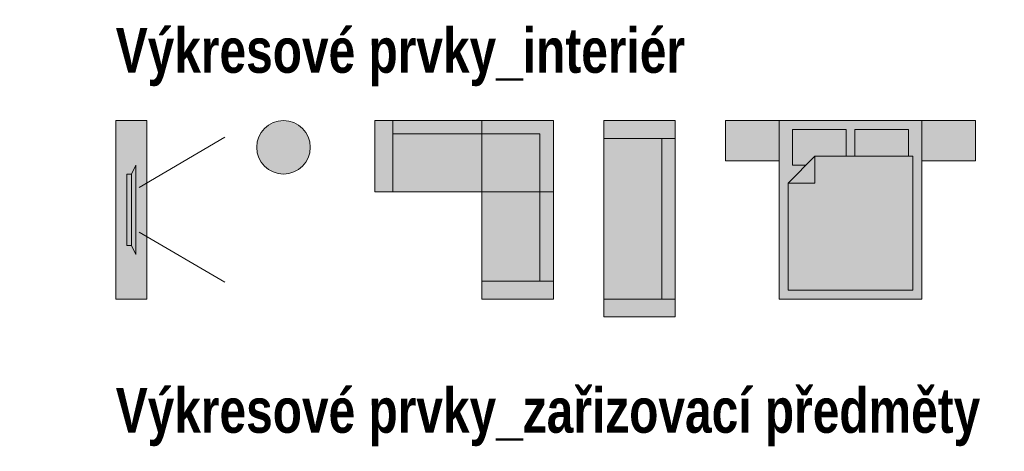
# Model space of a CAD drawing. Header units: millimetres. Extents: x -725694 to 4766210, y -2984614 to 2187451.
# Tile 239 of 256: x -337680 to -326644, y 196998 to 201835. Entities that reach past the tile are written whole.
import ezdxf

# ---------------------------------------------------------------- set-up
doc = ezdxf.new("R2010")
doc.units = ezdxf.units.MM
for name, color, linetype, lineweight in [('A99_N_int', 7, 'Continuous', 9), ('A99_N_int-plocha', 7, 'Continuous', 9), ('A99_N_leg-text', 7, 'Continuous', 9)]:
    doc.layers.add(name, color=color, linetype=linetype, lineweight=lineweight)
doc.styles.add('A99_nadpis', font='impact.ttf')
doc.styles.add('A99_popis', font='isocpeur.ttf')

# ---------------------------------------------------------------- blocks, each defined once
blk = doc.blocks.new('*U44')
at = {"layer": 'A99_N_int-plocha'}
h = blk.add_hatch(color=256, dxfattribs=at)
h.dxf.hatch_style = 1
h.paths.add_polyline_path([(-450, 1400), (0, 1400), (0, 800), (-450, 800)])
h = blk.add_hatch(color=256, dxfattribs=at)
h.dxf.hatch_style = 1
h.paths.add_polyline_path([(0, 800), (0, -800), (-2000, -800), (-2000, 800)])
h = blk.add_hatch(color=256, dxfattribs=at)
h.dxf.hatch_style = 1
h.paths.add_polyline_path([(-450, -800), (0, -800), (0, -1400), (-450, -1400)])
at = {"color": 0}
for p, q in [((-700, 700), (-700, 400)), ((-400, 400), (-700, 700)), ((-700, 400), (-400, 400))]:
    blk.add_line(p, q, dxfattribs=at)
for points in [[(-450, 1400), (0, 1400), (0, 800), (-450, 800)], [(0, 800), (0, -800), (-2000, -800), (-2000, 800)], [(-450, -800), (0, -800), (0, -1400), (-450, -1400)]]:
    blk.add_lwpolyline(points, close=True, dxfattribs=at)
for points in [[(-400, 400), (-400, -700), (-1900, -700), (-1900, 700), (-700, 700)], [(-400, 50), (-100, 50), (-100, 650), (-500, 650), (-500, 500)], [(-400, -50), (-100, -50), (-100, -650), (-400, -650)]]:
    blk.add_lwpolyline(points, dxfattribs=at)
blk = doc.blocks.new('*U25')
at = {"layer": 'A99_N_int-plocha'}
h = blk.add_hatch(color=256, dxfattribs=at)
h.dxf.hatch_style = 1
h.paths.add_polyline_path([(-800, 0), (-800, -2200), (0, -2200), (0, 0)])
at = {"color": 0}
for p, q in [((-800, -200), (0, -200)), ((-150, -2000), (-149.9999999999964, -200)), ((-800, -2000), (0, -2000))]:
    blk.add_line(p, q, dxfattribs=at)
blk.add_lwpolyline([(-800, 0), (-800, -2200), (0, -2200), (0, 0)], close=True, dxfattribs=at)
blk = doc.blocks.new('*U24')
at = {"layer": 'A99_N_int-plocha'}
h = blk.add_hatch(color=256, dxfattribs=at)
h.dxf.hatch_style = 1
h.paths.add_polyline_path([(-2000, -800), (-800, -800), (-800, 0), (-2000, 0)])
h.paths.add_polyline_path([(-800, -800), (0, -800), (0, 0), (-800, 0)])
h.paths.add_polyline_path([(0, -2000), (0, -800), (-800, -800), (-800, -2000)])
at = {"color": 0}
for p, q in [((-1800, -800), (-1800, 0)), ((-1800, 0), (-1800, -150)), ((-1800, -150), (-150, -150)), ((-150, -150), (-150, -1800)), ((-800, -1800), (0, -1800))]:
    blk.add_line(p, q, dxfattribs=at)
for points in [[(-2000, -800), (-800, -800), (-800, 0), (-2000, 0)], [(-800, -800), (0, -800), (0, 0), (-800, 0)], [(0, -2000), (0, -800), (-800, -800), (-800, -2000)]]:
    blk.add_lwpolyline(points, close=True, dxfattribs=at)
blk = doc.blocks.new('*U29')
at = {"layer": 'A99_N_int-plocha'}
h = blk.add_hatch(color=256, dxfattribs=at)
h.dxf.hatch_style = 1
h.paths.add_polyline_path([(350, -2000), (0, -2000), (0, 0), (350, 0)])
at = {"color": 0, "linetype": 'Continuous'}
for p, q in [((262.8214636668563, -749.8453232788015), (1223.190736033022, -187.6619475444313)), ((262.8214636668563, -1250.154676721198), (1223.190736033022, -1812.338052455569))]:
    blk.add_line(p, q, dxfattribs=at)
at = {"color": 0}
for points in [[(350, -2000), (0, -2000), (0, 0), (350, 0)], [(225, -1500), (225, -500), (175, -600), (175, -1400)], [(175, -1400), (175, -600), (125, -600), (125, -1400)]]:
    blk.add_lwpolyline(points, close=True, dxfattribs=at)
blk = doc.blocks.new('*U28')
at = {"layer": 'A99_N_int-plocha'}
h = blk.add_hatch(color=256, dxfattribs=at)
h.dxf.hatch_style = 1
edge = h.paths.add_edge_path()
edge.add_arc((0, 0), 300, 0, 360)
at = {"color": 0, "linetype": 'Continuous'}
blk.add_circle((0, 0), 300, dxfattribs=at)

msp = doc.modelspace()

# ---------------------------------------------------------------- block references
at = {"layer": 'A99_N_int'}
for name, p in [('*U29', (-336603.2211252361, 200704.4974889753)), ('*U28', (-334723.0557016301, 200404.4974889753)), ('*U24', (-331698.3224510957, 200704.4974889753)), ('*U25', (-330332.8469374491, 200704.4974889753))]:
    msp.add_blockref(name, p, dxfattribs=at)
at = {"layer": 'A99_N_int', "rotation": 90}
msp.add_blockref('*U44', (-328367.3714238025, 200704.4974889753), dxfattribs=at)

# ---------------------------------------------------------------- texts
at = {"layer": 'A99_N_leg-text', "style": 'A99_nadpis'}
for s, p in [('Výkresové prvky_interiér', (-336603.2211252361, 201239.7941411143)), ('Výkresové prvky_zařizovací předměty', (-336603.2211252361, 197205.5862967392))]:
    msp.add_text(s, height=500, dxfattribs=at).set_placement(p)
at = {"layer": 'A99_N_leg-text', "char_height": 150, "attachment_point": 1, "style": 'A99_popis'}
for s, insert in [('\\pi-300,l300,t300,450;{\\fSymbol|b0|i0|c2|p18;·^I}Pro jiné měřítko změníme příslušnou hodnotu ve vlastnostech v kolonce měřítko. Pozor na správnou hladinu při použití pro jiná měřítka.\\P{\\fSymbol|b0|i0|c2|p18;·^I}Po kliknutí na kótu se vlevo nahoře objeví rozklikávací trojúhelník, ve kterém je možné zvolit jednotlivé odkazy (šipka, kruh, tečka). Pokud chceme tedy kótu vztáhnout ke konkrétnímu místu, nikdy nekreslíme zvlášť úsečku ke kótě.\\P{\\fSymbol|b0|i0|c2|p18;·^I}Kótu je možné šířkově natahovat - například pro delší texty s P.T a U.T.', (-347808.691080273, 200189.3067521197)), ('\\pi-300,l300,t300,450;{\\fSymbol|b0|i0|c2|p18;·^I}Pro jiné měřítko změníme příslušnou hodnotu ve vlastnostech v kolonce měřítko.\\P{\\fSymbol|b0|i0|c2|p18;·^I}Po kliknutí na kótu se objeví rozklikávací trojúhelník, ve kterém je možné zvolit zda chceme odkazovou čáru nebo ne. Dále se zobrazí jednotlivé šipky, přes které je možné kótu otáčet a orientovat, a také trojúhelníky, které nám posouvají čáry včetně textu.', (-347808.691080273, 198289.3067521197))]:
    msp.add_mtext_dynamic_manual_height_columns(s, width=8378.171992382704, gutter_width=1000, heights=[0], dxfattribs=dict(at, insert=insert))

doc.saveas('drawing.dxf')
